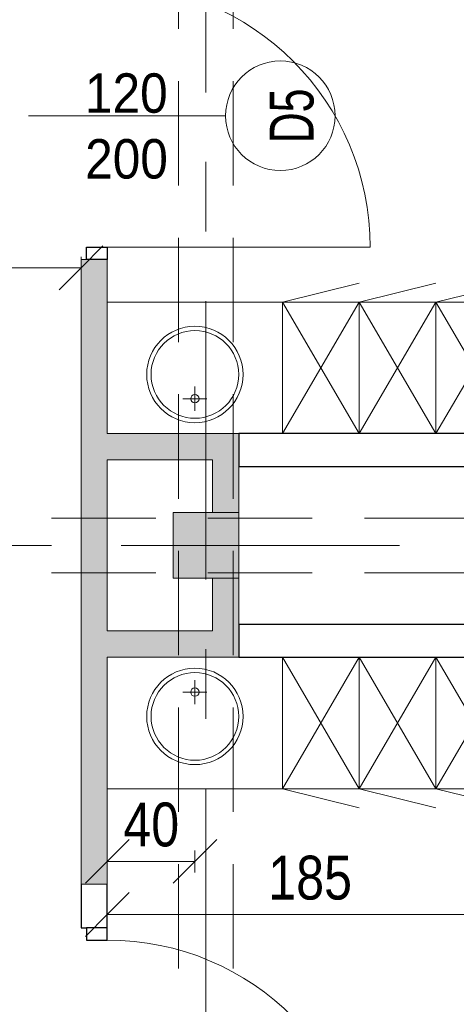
# Model space of a CAD drawing. Header units: centimetres. Extents: x -1631 to 1829, y -257 to 3158.
# Tile 122 of 128: x 502 to 702, y 2119 to 2568. Entities that reach past the tile are written whole.
import ezdxf

# ---------------------------------------------------------------- set-up
doc = ezdxf.new("R2010")
doc.units = ezdxf.units.CM
doc.linetypes.add('Oś', pattern=[222.25, 127, -31.75, 31.75, -31.75])
doc.linetypes.add('Ukryte', pattern=[71.438, 47.625, -23.813])
for name, color, linetype, lineweight in [('A-ANNO-DIMS', 211, 'Continuous', 13), ('A-ANNO-DIMS-100', 211, 'Continuous', 13), ('A-ANNO-NOTE', 131, 'Continuous', 9), ('A-DETL-GENF', 92, 'Continuous', 9), ('A-DETL-HDLN', 90, 'Ukryte', 9), ('A-DETL-MEDM', 33, 'Continuous', 13), ('A-DOOR', 31, 'Continuous', 13), ('A-WALL', 113, 'Continuous', 13), ('A-WALL-PATT', 111, 'Continuous', 13), ('I-FURN', 30, 'Continuous', 9), ('P-SANR-FIXT', 6, 'Continuous', 9), ('S-COLS', 52, 'Continuous', 13), ('S-GRID', 1, 'Continuous', 13)]:
    doc.layers.add(name, color=color, linetype=linetype, lineweight=lineweight)
doc.styles.add('Arial', font='arial.ttf', dxfattribs={"width": 0.9, "height": 18})
doc.styles.add('Arial Narrow_5', font='ARIALN.TTF', dxfattribs={"height": 20})
doc.styles.add('Arial_1', font='arial.ttf', dxfattribs={"width": 0.7, "height": 20})
doc.dimstyles.new('Diagonal_1_100__0__wewnętrzne_1', dxfattribs={"dimscale": 30.48, "dimtxt": 20.468619, "dimasz": 0.656168, "dimexe": 0.164042, "dimexo": 0.0625, "dimgap": 0.032808, "dimtad": 1, "dimdec": 0, "dimdsep": 46, "dimtxsty": 'Arial Narrow_5', "dimblk1": 'OBLIQUE', "dimblk2": 'OBLIQUE', "dimsah": 1, "dimcen": 0.09, "dimazin": 0, "dimtfac": 1, "dimtdec": 4, "dimtix": 1, "dimtmove": 0, "dimatfit": 3, "dimfxl": 0.164042, "dimfxlon": 1, "dimtvp": 1, "dimtolj": 1, "dimtzin": 0, "dimarcsym": 2})

# ---------------------------------------------------------------- blocks, each defined once
blk = doc.blocks.new('M_Concrete-Square-Column - 300 x 300mm-1794508-5_piętro III __10_50 m_ - stan projektowany')
at = {"layer": 'S-COLS', "lineweight": 9}
blk.add_hatch(color=254, dxfattribs=at).paths.add_polyline_path([(15, -15), (15, 15), (-15, 15), (-15, -15)], flags=0)
for p, q in [((15, 15), (-15, 15)), ((-15, 15), (-15, -15)), ((15, -15), (15, 15)), ((-15, -15), (15, -15))]:
    blk.add_line(p, q, dxfattribs=at)
blk = doc.blocks.new('Blat - Blat-V3-5_piętro III __10_50 m_ - stan projektowany')
at = {"layer": 'I-FURN'}
for p, q in [((0, 60), (0, 0)), ((80, 60), (0, 60))]:
    blk.add_line(p, q, dxfattribs=at)
blk = doc.blocks.new('Blat - Blat-1345692-5_piętro III __10_50 m_ - stan projektowany')
at = {"layer": 'I-FURN'}
for p, q in [((0, -60), (0, 0)), ((80, -60), (0, -60))]:
    blk.add_line(p, q, dxfattribs=at)
blk = doc.blocks.new('umywalka okrągła d _44cm stal nierdzewna - Type 1-2178342-5_piętro III __10_50 m_ - stan projektowany')
at = {"layer": 'P-SANR-FIXT'}
for p, q in [((12.5, 16.43), (12.5, 27.43)), ((7, 21.93), (18, 21.93))]:
    blk.add_line(p, q, dxfattribs=at)
for centre, radius in [((12.5, 33), 22), ((12.5, 33), 20), ((12.5, 21.93), 1.9)]:
    blk.add_circle(centre, radius, dxfattribs=at)
blk = doc.blocks.new('umywalka okrągła d _44cm stal nierdzewna - Type 1-2356172-5_piętro III __10_50 m_ - stan projektowany')
at = {"layer": 'P-SANR-FIXT'}
for p, q in [((12.5, -16.43), (12.5, -27.43)), ((7, -21.93), (18, -21.93))]:
    blk.add_line(p, q, dxfattribs=at)
for centre, radius in [((12.5, -33), 22), ((12.5, -33), 20), ((12.5, -21.93), 1.9)]:
    blk.add_circle(centre, radius, dxfattribs=at)
blk = doc.blocks.new('szafki szatniowe - szafki bez siedziska-1388164-5_piętro III __10_50 m_ - stan projektowany')
at = {"layer": 'I-FURN'}
for p, q in [((17.5, -60), (-17.5, 0)), ((-17.5, 0), (-17.5, -60)), ((52.5, -60), (17.5, 0)), ((17.5, -60), (17.5, 0)), ((87.5, -60), (52.5, 0)), ((17.5, 0), (-17.5, -60)), ((52.5, 0), (17.5, -60)), ((17.5, 0), (17.5, -60)), ((87.5, 0), (52.5, -60)), ((52.5, 0), (52.5, -60)), ((52.5, -60), (52.5, 0)), ((-17.5, -60), (17.5, -68.63)), ((-17.5, -60), (17.5, -60)), ((17.5, -60), (52.5, -68.63)), ((17.5, -60), (52.5, -60)), ((52.5, -60), (87.5, -68.63)), ((52.5, -60), (87.5, -60))]:
    blk.add_line(p, q, dxfattribs=at)
blk = doc.blocks.new('szafki szatniowe - szafki bez siedziska-1388242-5_piętro III __10_50 m_ - stan projektowany')
at = {"layer": 'I-FURN'}
for p, q in [((-17.5, 60), (17.5, 68.63)), ((17.5, 60), (52.5, 68.63)), ((52.5, 60), (87.5, 68.63)), ((17.5, 0), (-17.5, 60)), ((17.5, 60), (-17.5, 0)), ((-17.5, 60), (17.5, 60)), ((-17.5, 0), (-17.5, 60)), ((52.5, 0), (17.5, 60)), ((52.5, 60), (17.5, 0)), ((17.5, 60), (52.5, 60)), ((17.5, 0), (17.5, 60)), ((17.5, 60), (17.5, 0)), ((87.5, 0), (52.5, 60)), ((87.5, 60), (52.5, 0)), ((52.5, 60), (87.5, 60)), ((52.5, 0), (52.5, 60)), ((52.5, 60), (52.5, 0))]:
    blk.add_line(p, q, dxfattribs=at)
blk = doc.blocks.new('DRZWI 1S - automatyczna etykieta - Drzwi 120-2381684-5_piętro III __10_50 m_ - stan projektowany')
at = {"layer": 'A-DETL-GENF'}
for p, q in [((-65.5, 6), (-65.5, -3.5)), ((-60, 6), (-65.5, 6)), ((-60, -3.5), (-60, 6)), ((65.5, 6), (60, 6)), ((60, 6), (60, -3.5)), ((65.5, -3.5), (65.5, 6)), ((-65.5, -3.5), (-60, -3.5)), ((60, -3.5), (65.5, -3.5))]:
    blk.add_line(p, q, dxfattribs=at)
at = {"layer": 'A-DETL-MEDM', "lineweight": 25}
for p, q in [((-60, 6), (-65.5, 6)), ((-65.5, 6), (-65.5, -3.5)), ((-60, -3.5), (-60, 6)), ((60, -3.5), (60, 6)), ((60, 6), (65.5, 6)), ((65.5, 6), (65.5, -3.5)), ((-65.5, -3.5), (-60, -3.5)), ((65.5, -3.5), (60, -3.5))]:
    blk.add_line(p, q, dxfattribs=at)
at = {"layer": 'A-DOOR'}
blk.add_line((60, 6), (60, 126), dxfattribs=at)
blk.add_arc((60, 6), 120, 90, 180, dxfattribs=at)
blk = doc.blocks.new('DIMBLOCK156-5_piętro III __10_50 m_ - stan projektowany')
at = {"layer": 'A-ANNO-DIMS-100', "transparency": 16777216}
for p, q in [((413.88, 2454.95), (423.88, 2464.95)), ((530.38, 2454.95), (540.38, 2464.95)), ((413.88, 2459.95), (413.88, 2449.95)), ((413.88, 2454.95), (413.88, 2459.95)), ((530.38, 2459.95), (530.38, 2449.95)), ((530.38, 2454.95), (530.38, 2459.95)), ((413.88, 2454.95), (403.88, 2444.95)), ((413.88, 2454.95), (530.38, 2454.95)), ((530.38, 2454.95), (520.38, 2444.95))]:
    blk.add_line(p, q, dxfattribs=at)
at = {"layer": 'A-ANNO-DIMS-100', "color": 0, "transparency": 16777216, "insert": (453.12, 2481.8), "char_height": 20, "width": 45.6158, "attachment_point": 1, "line_spacing_factor": 0.974696, "style": 'Arial Narrow_5'}
blk.add_mtext('117', dxfattribs=at)
blk = doc.blocks.new('_Oblique')
at = {"color": 0, "linetype": 'ByBlock', "lineweight": -2}
blk.add_line((-0.5, -0.5), (0.5, 0.5), dxfattribs=at)
blk = doc.blocks.new('DIMBLOCK192-5_piętro III __10_50 m_ - stan projektowany')
at = {"layer": 'A-ANNO-DIMS-100', "transparency": 16777216}
for p, q in [((542.38, 2159.95), (552.38, 2169.95)), ((727.38, 2159.95), (737.38, 2169.95)), ((542.38, 2154.95), (542.38, 2164.95)), ((727.38, 2164.95), (727.38, 2154.95)), ((727.38, 2159.95), (727.38, 2164.95)), ((542.38, 2159.95), (532.38, 2149.95)), ((727.38, 2159.95), (542.38, 2159.95)), ((542.38, 2159.95), (542.38, 2154.95)), ((727.38, 2159.95), (717.38, 2149.95))]:
    blk.add_line(p, q, dxfattribs=at)
at = {"layer": 'A-ANNO-DIMS-100', "color": 0, "transparency": 16777216, "insert": (615.87, 2186.8), "char_height": 20, "width": 45.6158, "attachment_point": 1, "line_spacing_factor": 0.974696, "style": 'Arial Narrow_5'}
blk.add_mtext('185', dxfattribs=at)
blk = doc.blocks.new('DIMBLOCK199-5_piętro III __10_50 m_ - stan projektowany')
at = {"layer": 'A-ANNO-DIMS-100', "transparency": 16777216}
for p, q in [((542.38, 2184.2), (552.38, 2194.2)), ((582.38, 2184.2), (592.38, 2194.2)), ((542.38, 2179.2), (542.38, 2189.2)), ((582.38, 2189.2), (582.38, 2179.2)), ((582.38, 2184.2), (582.38, 2189.2)), ((542.38, 2184.2), (532.38, 2174.2)), ((582.38, 2184.2), (542.38, 2184.2)), ((542.38, 2184.2), (542.38, 2179.2)), ((582.38, 2184.2), (572.38, 2174.2))]:
    blk.add_line(p, q, dxfattribs=at)
at = {"layer": 'A-ANNO-DIMS-100', "color": 0, "transparency": 16777216, "insert": (549.71, 2211.05), "char_height": 20, "width": 30.4105, "attachment_point": 1, "line_spacing_factor": 0.974696, "style": 'Arial Narrow_5'}
blk.add_mtext('40', dxfattribs=at)

msp = doc.modelspace()

# ---------------------------------------------------------------- hatches: boundary and pattern name
at = {"layer": 'A-WALL-PATT'}
h = msp.add_hatch(color=9, dxfattribs=at)
h.paths.add_polyline_path([(542.38, 132.33), (542.38, 139.33), (530.38, 139.33), (530.38, 132.33)], flags=0)
h.paths.add_polyline_path([(530.38, 250.33), (542.38, 250.33), (542.38, 515.33), (530.38, 515.33), (530.38, 419.08)], flags=0)
h.paths.add_polyline_path([(542.38, 657.83), (542.38, 660.33), (530.38, 660.33), (530.38, 657.83), (532.88, 657.83)], flags=0)
h.paths.add_polyline_path([(542.38, 781.33), (542.38, 1102.83), (530.38, 1102.83), (530.38, 781.33), (532.88, 781.33)], flags=0)
h.paths.add_polyline_path([(530.38, 1312.83), (542.38, 1312.83), (542.38, 1431.33), (530.38, 1431.33)], flags=0)
h.paths.add_polyline_path([(530.38, 1633.83), (542.38, 1633.83), (542.38, 2022.83), (530.38, 2022.83), (530.38, 1665.12)], flags=0)
h.paths.add_polyline_path([(542.38, 2173.83), (542.38, 2458.83), (530.38, 2458.83), (530.38, 2173.83)], flags=0)
h.paths.add_polyline_path([(530.38, 2593.83), (542.38, 2593.83), (542.38, 2824.33), (530.38, 2824.33), (530.38, 2634.27)], flags=0)
for points in [[(542.38, 2367.33), (602.38, 2367.33), (602.38, 2379.33), (542.38, 2379.33)], [(590.38, 2277.33), (590.38, 2289.33), (542.38, 2289.33), (542.38, 2277.33)]]:
    msp.add_hatch(color=9, dxfattribs=at).paths.add_polyline_path(points, flags=0)
h = msp.add_hatch(color=9, dxfattribs=at)
h.paths.add_polyline_path([(590.38, 2277.33), (602.38, 2277.33), (602.38, 2313.33), (590.38, 2313.33), (590.38, 2289.33)], flags=0)
h.paths.add_polyline_path([(602.38, 2343.33), (602.38, 2367.33), (590.38, 2367.33), (590.38, 2343.33), (598.68, 2343.33)], flags=0)

# ---------------------------------------------------------------- linework, layer by layer
at = {"layer": 'A-ANNO-NOTE', "lineweight": 13}
msp.add_line((506.38, 2524.33), (596.38, 2524.33), dxfattribs=at)
msp.add_line((506.38, 2524.33), (596.38, 2524.33), dxfattribs=at)
msp.add_circle((621.38, 2524.33), 25, dxfattribs=at)
at = {"layer": 'A-DETL-HDLN'}
for p, q in [((574.88, 420.83), (574.88, 2793.33)), ((599.88, 420.83), (599.88, 2793.33)), ((-1197.62, 2340.83), (1172.38, 2340.83)), ((-1197.62, 2315.83), (1172.38, 2315.83))]:
    msp.add_line(p, q, dxfattribs=at)
at = {"layer": 'A-WALL', "lineweight": 9}
for p, q in [((532.88, 2458.83), (530.38, 2458.83)), ((530.38, 2458.83), (530.38, 2173.83)), ((542.38, 2379.33), (542.38, 2458.83)), ((602.38, 2379.33), (542.38, 2379.33)), ((602.38, 2343.33), (602.38, 2379.33)), ((542.38, 2289.33), (542.38, 2367.33)), ((542.38, 2367.33), (590.38, 2367.33)), ((590.38, 2367.33), (590.38, 2343.33)), ((590.38, 2313.33), (590.38, 2289.33)), ((602.38, 2277.33), (602.38, 2313.33)), ((590.38, 2289.33), (542.38, 2289.33)), ((542.38, 2173.83), (542.38, 2277.33)), ((542.38, 2277.33), (602.38, 2277.33))]:
    msp.add_line(p, q, dxfattribs=at)
at = {"layer": 'A-WALL', "color": 7, "lineweight": 25}
for p, q in [((727.38, 2379.33), (602.38, 2379.33)), ((602.38, 2379.33), (602.38, 2364.33)), ((602.38, 2364.33), (727.38, 2364.33)), ((727.38, 2292.33), (602.38, 2292.33)), ((602.38, 2292.33), (602.38, 2277.33)), ((602.38, 2277.33), (727.38, 2277.33)), ((530.38, 2173.83), (530.38, 2153.83)), ((542.38, 2153.83), (542.38, 2173.83)), ((530.38, 2153.83), (532.88, 2153.83))]:
    msp.add_line(p, q, dxfattribs=at)
at = {"layer": 'A-WALL'}
msp.add_line((530.38, 2173.83), (542.38, 2173.83), dxfattribs=at)
at = {"layer": 'S-GRID', "linetype": 'Oś'}
for p, q in [((587.38, 2884.27), (587.38, 27.13)), ((1342.46, 2328.33), (-1368.76, 2328.33))]:
    msp.add_line(p, q, dxfattribs=at)

# ---------------------------------------------------------------- block references
at = {"layer": 'A-DOOR', "rotation": 269.9999999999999}
for p in [(536.38, 2524.33), (536.38, 2088.33)]:
    msp.add_blockref('DRZWI 1S - automatyczna etykieta - Drzwi 120-2381684-5_piętro III __10_50 m_ - stan projektowany', p, dxfattribs=at)
at = {"layer": 'I-FURN'}
for name, p in [('szafki szatniowe - szafki bez siedziska-1388242-5_piętro III __10_50 m_ - stan projektowany', (639.88, 2379.33)), ('szafki szatniowe - szafki bez siedziska-1388164-5_piętro III __10_50 m_ - stan projektowany', (639.88, 2277.33))]:
    msp.add_blockref(name, p, dxfattribs=at)
at = {"layer": 'I-FURN', "rotation": 180}
for name, p in [('Blat - Blat-1345692-5_piętro III __10_50 m_ - stan projektowany', (622.38, 2379.33)), ('Blat - Blat-V3-5_piętro III __10_50 m_ - stan projektowany', (622.38, 2277.33))]:
    msp.add_blockref(name, p, dxfattribs=at)
at = {"layer": 'P-SANR-FIXT', "rotation": 180}
for name, p in [('umywalka okrągła d _44cm stal nierdzewna - Type 1-2356172-5_piętro III __10_50 m_ - stan projektowany', (594.88, 2373.33)), ('umywalka okrągła d _44cm stal nierdzewna - Type 1-2178342-5_piętro III __10_50 m_ - stan projektowany', (594.88, 2283.33))]:
    msp.add_blockref(name, p, dxfattribs=at)
at = {"layer": 'S-COLS', "lineweight": 9}
msp.add_blockref('M_Concrete-Square-Column - 300 x 300mm-1794508-5_piętro III __10_50 m_ - stan projektowany', (587.38, 2328.33), dxfattribs=at)

# ---------------------------------------------------------------- texts
at = {"layer": 'A-ANNO-NOTE', "lineweight": 211, "char_height": 18, "width": 38.07, "attachment_point": 5, "line_spacing_factor": 0.936439, "style": 'Arial'}
for s, insert in [('\\pxqc,t6.35,12.7,19.05,25.4,31.75,38.1,44.45,50.8,57.15,63.5,69.85,76.2,82.55,88.9,95.25,101.6,107.95,114.3,120.65,127,133.35,139.7,146.05,152.4,158.75,165.1,171.45,177.8,184.15,190.5,196.85,203.2;{120}', (551.07, 2534.56)), ('\\pxqc,t6.35,12.7,19.05,25.4,31.75,38.1,44.45,50.8,57.15,63.5,69.85,76.2,82.55,88.9,95.25,101.6,107.95,114.3,120.65,127,133.35,139.7,146.05,152.4,158.75,165.1,171.45,177.8,184.15,190.5,196.85,203.2;{200}', (551.16, 2504.56))]:
    msp.add_mtext(s, dxfattribs=dict(at, insert=insert))
at = {"layer": 'A-ANNO-NOTE', "lineweight": 211, "insert": (626.67, 2524.26), "char_height": 20, "width": 25.97, "attachment_point": 5, "rotation": 90, "line_spacing_factor": 0.936439, "style": 'Arial_1'}
msp.add_mtext('\\pxqc,t4.445,8.89,13.335,17.78,22.225,26.67,31.115,35.56,40.005,44.45,48.895,53.34,57.785,62.23,66.675,71.12,75.565,80.01,84.455,88.9,93.345,97.79,102.235,106.68,111.125,115.57,120.015,124.46,128.905,133.35,137.795,142.24;{D5}', dxfattribs=at)

# ---------------------------------------------------------------- dimensions: what is measured, and where the dimension line sits
at = {"layer": 'A-ANNO-DIMS'}
for base, p1, p2, override, picture, middle in [((530.37675197, 2454.95222461), (413.87675197, 2459.95222461), (530.37675197, 2459.95222461), {"dimpost": '<>', "dimfxl": 116.5}, 'DIMBLOCK156-5_piętro III __10_50 m_ - stan projektowany', (472.12675197, 2465.99315236)), ((542.38, 2184.2), (582.38, 2189.2), (542.38, 2179.2), {"dimpost": '<>', "dimfxl": 41.231056}, 'DIMBLOCK199-5_piętro III __10_50 m_ - stan projektowany', (562.38, 2195.41)), ((542.38, 2159.95), (727.38, 2164.95), (542.38, 2154.95), {"dimpost": '<>', "dimfxl": 185.270073}, 'DIMBLOCK192-5_piętro III __10_50 m_ - stan projektowany', (634.88, 2171.16))]:
    dim = msp.add_linear_dim(base=base, p1=p1, p2=p2, dimstyle='Diagonal_1_100__0__wewnętrzne_1', override=override, dxfattribs=at)
    dim.commit()
    dim.dimension.update_dxf_attribs({"geometry": picture, "text_midpoint": middle})

doc.saveas('drawing.dxf')
